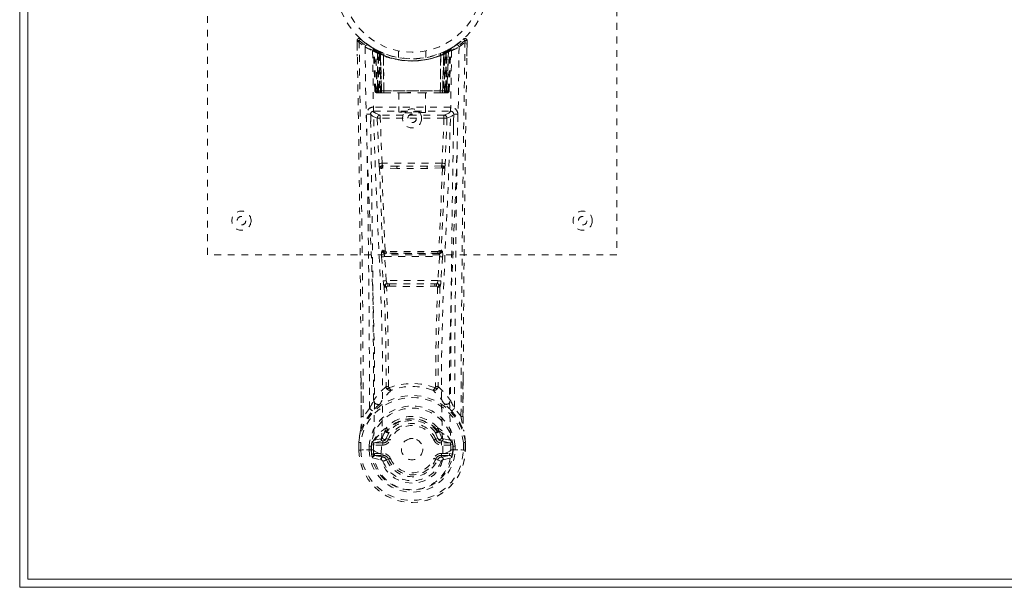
# Model space of a CAD drawing. Header units: inches. Extents: x 7.8 to 79.3, y 27.8 to 45.5.
# Tile 1 of 6: x 7.8 to 22.2, y 27.8 to 36.1. Entities that reach past the tile are written whole.
import ezdxf

# ---------------------------------------------------------------- set-up
doc = ezdxf.new("R2010")
doc.units = ezdxf.units.IN
doc.header["$MEASUREMENT"] = 0
doc.linetypes.add('SLD-Dashed', pattern=[0.075, 0.05, -0.025])
doc.linetypes.add('SLD-Solid', pattern=[0])

msp = doc.modelspace()

# ---------------------------------------------------------------- linework, layer by layer
at = {"color": 7, "linetype": 'SLD-Solid', "lineweight": 15}
for p, q in [((7.751, 27.76), (7.751, 45.51)), ((7.869, 45.392), (7.869, 27.878)), ((7.869, 27.878), (7.869, 45.392)), ((7.869, 27.878), (79.133, 27.878)), ((79.133, 27.878), (7.869, 27.878)), ((79.251, 27.76), (7.751, 27.76))]:
    msp.add_line(p, q, dxfattribs=at)
at = {"color": 7, "linetype": 'SLD-Dashed', "lineweight": 0}
for p, q in [((10.501, 32.635), (10.501, 40.635)), ((16.501, 40.635), (16.501, 32.635)), ((12.745, 35.799), (12.756, 35.789)), ((14.246, 35.789), (14.257, 35.799)), ((12.695, 35.776), (12.698, 35.546)), ((12.696, 35.706), (12.695, 35.776)), ((12.696, 35.776), (12.697, 35.706)), ((12.933, 35.661), (12.92, 35.669)), ((12.939, 35.656), (12.926, 35.664)), ((12.948, 35.636), (12.935, 35.644)), ((12.956, 35.039), (12.935, 35.644)), ((12.999, 35.626), (12.952, 35.65)), ((14.051, 35.65), (13.984, 35.616)), ((14.046, 35.039), (14.068, 35.644)), ((14.051, 35.651), (14.063, 35.657)), ((14.068, 35.644), (14.054, 35.636)), ((14.082, 35.669), (14.069, 35.661)), ((14.139, 35.705), (14.199, 35.749)), ((14.304, 35.546), (14.307, 35.776)), ((14.305, 35.719), (14.306, 35.776)), ((14.308, 35.776), (14.307, 35.718)), ((12.969, 35.039), (12.948, 35.636)), ((13.035, 35.59), (12.967, 35.625)), ((12.988, 35.01), (12.967, 35.625)), ((12.995, 35.595), (13.007, 35.621)), ((12.995, 35.595), (12.995, 35.039)), ((13.004, 35.591), (12.995, 35.595)), ((13.018, 35.616), (13.003, 35.624)), ((13.004, 35.591), (13.017, 35.617)), ((13.004, 35.039), (13.004, 35.591)), ((13.007, 35.621), (13.017, 35.617)), ((13.008, 35.589), (13.02, 35.615)), ((13.008, 35.039), (13.008, 35.589)), ((13.008, 35.589), (13.018, 35.584)), ((13.019, 35.616), (13.018, 35.616)), ((13.018, 35.584), (13.03, 35.611)), ((13.018, 35.584), (13.018, 35.039)), ((13.026, 35.58), (13.038, 35.607)), ((13.026, 35.58), (13.026, 35.01)), ((13.036, 35.576), (13.026, 35.58)), ((13.035, 35.59), (13.036, 35.589)), ((13.054, 35.01), (13.035, 35.59)), ((13.036, 35.576), (13.048, 35.603)), ((13.036, 35.589), (13.056, 35.01)), ((13.036, 35.01), (13.036, 35.576)), ((13.081, 35.56), (13.082, 35.56)), ((13.086, 35.01), (13.081, 35.56)), ((13.082, 35.56), (13.089, 35.01)), ((13.086, 35.586), (13.085, 35.587)), ((13.301, 35.624), (13.301, 35.527)), ((13.701, 35.527), (13.701, 35.624)), ((13.914, 35.01), (13.92, 35.56)), ((13.917, 35.587), (13.916, 35.586)), ((13.921, 35.56), (13.917, 35.01)), ((13.92, 35.56), (13.921, 35.56)), ((13.946, 35.01), (13.966, 35.589)), ((13.967, 35.59), (13.948, 35.01)), ((13.955, 35.603), (13.964, 35.607)), ((13.964, 35.607), (13.976, 35.58)), ((13.966, 35.589), (13.967, 35.59)), ((13.976, 35.58), (13.966, 35.576)), ((13.966, 35.576), (13.966, 35.01)), ((14.035, 35.625), (13.967, 35.59)), ((13.976, 35.01), (13.976, 35.58)), ((13.982, 35.615), (13.994, 35.589)), ((13.984, 35.616), (13.983, 35.616)), ((13.985, 35.584), (13.994, 35.589)), ((13.985, 35.039), (13.985, 35.584)), ((13.986, 35.617), (13.995, 35.621)), ((13.986, 35.617), (13.998, 35.591)), ((13.994, 35.589), (13.994, 35.039)), ((13.995, 35.621), (14.008, 35.595)), ((14.008, 35.595), (13.998, 35.591)), ((13.998, 35.591), (13.998, 35.039)), ((14.007, 35.039), (14.008, 35.595)), ((14.014, 35.01), (14.035, 35.625)), ((14.033, 35.039), (14.054, 35.636)), ((12.956, 35.039), (12.969, 35.039)), ((12.988, 35.01), (13.054, 35.01)), ((12.995, 35.039), (13.004, 35.039)), ((13.998, 35.039), (13.004, 35.039)), ((13.018, 35.039), (13.008, 35.039)), ((13.018, 35.039), (13.985, 35.039)), ((13.051, 35.01), (13.036, 35.01)), ((13.054, 35.01), (13.056, 35.01)), ((13.056, 35.01), (13.086, 35.01)), ((13.086, 35.01), (13.089, 35.01)), ((13.089, 35.01), (13.384, 35.01)), ((13.306, 35.01), (13.306, 34.724)), ((13.384, 35.01), (13.618, 35.01)), ((13.618, 35.01), (13.914, 35.01)), ((13.696, 34.724), (13.696, 35.01)), ((13.914, 35.01), (13.917, 35.01)), ((13.917, 35.01), (13.946, 35.01)), ((13.948, 35.01), (14.014, 35.01)), ((13.966, 35.01), (13.952, 35.01)), ((13.994, 35.039), (13.985, 35.039)), ((13.998, 35.039), (14.007, 35.039)), ((14.033, 35.039), (14.046, 35.039)), ((12.937, 34.801), (12.937, 34.74)), ((14.066, 34.801), (12.937, 34.801)), ((14.066, 34.74), (14.066, 34.801)), ((12.895, 34.687), (12.896, 34.501)), ((12.937, 34.74), (14.066, 34.74)), ((12.99, 34.637), (13.016, 33.974)), ((13.035, 34.683), (13.035, 34.638)), ((13.968, 34.683), (13.035, 34.683)), ((13.061, 33.976), (13.035, 34.638)), ((13.968, 34.638), (13.035, 34.638)), ((13.968, 34.638), (13.941, 33.976)), ((13.968, 34.683), (13.968, 34.638)), ((14.012, 34.637), (13.986, 33.974)), ((14.106, 34.501), (14.107, 34.687)), ((13.941, 33.976), (13.061, 33.976)), ((13.279, 33.9), (13.068, 33.91)), ((13.283, 33.934), (13.072, 33.939)), ((13.719, 33.934), (13.283, 33.934)), ((13.931, 33.939), (13.719, 33.934)), ((13.934, 33.91), (13.723, 33.9)), ((16.501, 32.635), (10.501, 32.635)), ((13.072, 32.699), (13.061, 32.695)), ((13.099, 32.608), (13.903, 32.608)), ((13.123, 32.256), (13.099, 32.608)), ((13.105, 32.653), (13.117, 32.658)), ((13.897, 32.653), (13.105, 32.653)), ((13.903, 32.608), (13.88, 32.256)), ((13.886, 32.658), (13.897, 32.653)), ((13.93, 32.699), (13.942, 32.695)), ((13.055, 32.605), (13.078, 32.253)), ((13.948, 32.605), (13.924, 32.253)), ((13.078, 32.253), (13.081, 32.225)), ((13.88, 32.256), (13.123, 32.256)), ((13.173, 32.211), (13.147, 32.211)), ((13.173, 32.211), (13.829, 32.211)), ((13.855, 32.211), (13.829, 32.211)), ((13.924, 32.253), (13.922, 32.225)), ((13.168, 32.174), (13.145, 32.174)), ((13.857, 32.174), (13.834, 32.174)), ((12.755, 30.263), (12.752, 30.83)), ((14.25, 30.817), (14.248, 30.263)), ((12.879, 30.383), (12.784, 30.265)), ((14.218, 30.265), (14.123, 30.383)), ((13.112, 30.057), (13.112, 30.051)), ((13.119, 30.084), (13.128, 30.1)), ((13.164, 30.033), (13.123, 29.944)), ((13.131, 30.05), (13.131, 30.044)), ((13.879, 29.944), (13.838, 30.033)), ((13.871, 30.044), (13.871, 30.05)), ((13.874, 30.1), (13.884, 30.084)), ((13.89, 30.057), (13.891, 30.051)), ((12.72, 29.886), (12.72, 29.882)), ((12.72, 29.773), (12.72, 29.882)), ((12.722, 29.882), (12.722, 29.772)), ((12.75, 29.882), (12.75, 29.774)), ((12.945, 29.915), (12.929, 29.902)), ((12.929, 29.902), (12.929, 29.902)), ((12.929, 29.902), (12.929, 29.902)), ((12.939, 29.876), (13.072, 29.906)), ((12.939, 29.876), (12.939, 29.846)), ((13.072, 29.876), (12.939, 29.876)), ((13.043, 29.935), (12.945, 29.915)), ((13.072, 29.906), (13.072, 29.876)), ((13.072, 29.846), (13.072, 29.876)), ((13.123, 29.944), (13.154, 29.93)), ((13.848, 29.93), (13.879, 29.944)), ((13.879, 29.944), (13.891, 29.925)), ((13.93, 29.906), (14.064, 29.876)), ((13.93, 29.876), (13.93, 29.906)), ((14.064, 29.876), (13.93, 29.876)), ((13.93, 29.846), (13.93, 29.876)), ((14.058, 29.915), (13.959, 29.935)), ((14.058, 29.915), (14.073, 29.902)), ((14.058, 29.915), (14.058, 29.915)), ((14.064, 29.846), (14.064, 29.876)), ((14.252, 29.774), (14.252, 29.882)), ((14.28, 29.772), (14.281, 29.882)), ((14.282, 29.882), (14.282, 29.886)), ((14.282, 29.773), (14.282, 29.882)), ((12.72, 29.773), (12.724, 29.773)), ((12.768, 29.774), (12.724, 29.773)), ((12.75, 29.774), (12.75, 29.773)), ((12.787, 29.774), (12.768, 29.774)), ((12.933, 29.774), (12.787, 29.774)), ((12.871, 29.777), (12.871, 29.83)), ((12.871, 29.777), (12.871, 29.777)), ((12.901, 29.829), (12.905, 29.844)), ((12.901, 29.829), (12.901, 29.777)), ((12.905, 29.777), (12.901, 29.777)), ((12.905, 29.844), (12.905, 29.777)), ((12.933, 29.774), (12.933, 29.774)), ((13.072, 29.846), (12.939, 29.846)), ((12.952, 29.724), (12.952, 29.694)), ((12.952, 29.724), (13.072, 29.724)), ((13.049, 29.721), (13.049, 29.722)), ((13.072, 29.724), (13.072, 29.694)), ((13.657, 29.791), (13.658, 29.785)), ((13.658, 29.785), (13.657, 29.77)), ((14.064, 29.846), (13.93, 29.846)), ((13.93, 29.724), (13.93, 29.694)), ((13.93, 29.724), (14.05, 29.724)), ((13.953, 29.722), (13.953, 29.721)), ((14.05, 29.694), (14.05, 29.724)), ((14.069, 29.774), (14.215, 29.774)), ((14.101, 29.829), (14.097, 29.844)), ((14.097, 29.844), (14.097, 29.777)), ((14.097, 29.777), (14.101, 29.777)), ((14.101, 29.777), (14.102, 29.829)), ((14.131, 29.83), (14.131, 29.777)), ((14.215, 29.774), (14.235, 29.774)), ((14.235, 29.774), (14.278, 29.773)), ((14.252, 29.774), (14.252, 29.774)), ((14.278, 29.773), (14.282, 29.773)), ((12.922, 29.658), (13.044, 29.63)), ((13.072, 29.669), (12.952, 29.694)), ((12.952, 29.694), (13.072, 29.694)), ((13.072, 29.669), (13.072, 29.694)), ((13.154, 29.639), (13.129, 29.628)), ((13.874, 29.628), (13.848, 29.639)), ((13.877, 29.636), (13.874, 29.628)), ((14.05, 29.694), (13.93, 29.669)), ((13.93, 29.669), (13.93, 29.694)), ((13.93, 29.694), (14.05, 29.694)), ((13.958, 29.63), (14.08, 29.658))]:
    msp.add_line(p, q, dxfattribs=at)
at = {"color": 7, "linetype": 'SLD-Dashed', "lineweight": 0, "flags": 128}
for points in [[(14.304, 35.776), (14.303, 35.784), (14.299, 35.791), (14.294, 35.798), (14.288, 35.803), (14.281, 35.806), (14.273, 35.806), (14.266, 35.804), (14.26, 35.8)], [(12.784, 30.265), (12.783, 31.035), (12.778, 31.804), (12.771, 32.57), (12.762, 33.335), (12.759, 33.529), (12.756, 33.727), (12.754, 33.896), (12.751, 34.082), (12.75, 34.161), (12.748, 34.242), (12.747, 34.325), (12.746, 34.399), (12.746, 34.42), (12.745, 34.453), (12.744, 34.501), (12.743, 34.563), (12.742, 34.65), (12.74, 34.756), (12.739, 34.879), (12.736, 35.021), (12.734, 35.145), (12.733, 35.244), (12.731, 35.338), (12.728, 35.574), (12.725, 35.776)], [(12.813, 35.682), (12.822, 34.927), (12.842, 34.174), (12.87, 33.424), (12.902, 32.679), (12.931, 31.94), (12.95, 31.209), (12.952, 30.486), (12.933, 29.774)], [(13.006, 35.619), (12.984, 35.632), (12.961, 35.645)], [(14.189, 35.682), (14.18, 34.927), (14.161, 34.174), (14.133, 33.424), (14.101, 32.679), (14.071, 31.94), (14.052, 31.209), (14.05, 30.486), (14.069, 29.774)], [(14.069, 35.661), (14.066, 35.659), (14.061, 35.656)], [(14.08, 35.667), (14.081, 35.668), (14.082, 35.669)], [(13.049, 29.722), (13.07, 30.434), (13.069, 31.157), (13.05, 31.888), (13.019, 32.626), (12.985, 33.371), (12.954, 34.12), (12.933, 34.873), (12.923, 35.627)], [(12.984, 35.633), (12.975, 35.637), (12.971, 35.636), (12.969, 35.63), (12.967, 35.624)], [(13.887, 35.577), (13.906, 35.583), (13.92, 35.588)], [(14.08, 35.627), (14.069, 34.873), (14.048, 34.12), (14.018, 33.371), (13.983, 32.626), (13.952, 31.888), (13.933, 31.157), (13.932, 30.434), (13.953, 29.722)], [(13.966, 35.576), (13.962, 35.586), (13.958, 35.595), (13.956, 35.601), (13.955, 35.603)], [(13.973, 35.611), (13.973, 35.609), (13.976, 35.603), (13.98, 35.595), (13.985, 35.584)], [(12.995, 35.039), (12.98, 35.039), (12.967, 35.039), (12.959, 35.039), (12.956, 35.039)], [(12.969, 35.039), (12.972, 35.039), (12.981, 35.039), (12.994, 35.039), (13.008, 35.039)], [(13.384, 35.01), (13.501, 35.019), (13.618, 35.01)], [(13.994, 35.039), (14.009, 35.039), (14.021, 35.039), (14.03, 35.039), (14.033, 35.039)], [(14.046, 35.039), (14.044, 35.039), (14.035, 35.039), (14.022, 35.039), (14.007, 35.039)], [(12.892, 34.695), (12.919, 34.666), (12.99, 34.637)], [(13.035, 34.683), (12.963, 34.712), (12.937, 34.74)], [(13.035, 34.638), (13.018, 34.638), (13.005, 34.637), (12.995, 34.637), (12.99, 34.637)], [(14.066, 34.74), (14.039, 34.712), (13.968, 34.683)], [(14.012, 34.637), (14.008, 34.637), (13.998, 34.637), (13.984, 34.638), (13.968, 34.638)], [(14.012, 34.637), (14.084, 34.666), (14.111, 34.695)], [(13.061, 33.976), (13.046, 33.976), (13.031, 33.975), (13.021, 33.974), (13.016, 33.974)], [(13.024, 33.906), (13.047, 33.301), (13.072, 32.699)], [(13.719, 33.934), (13.501, 33.934), (13.283, 33.934)], [(13.979, 33.906), (13.955, 33.301), (13.93, 32.699)], [(13.986, 33.974), (13.981, 33.974), (13.971, 33.975), (13.956, 33.976), (13.941, 33.976)], [(13.107, 32.694), (13.081, 33.297), (13.057, 33.903)], [(13.723, 33.9), (13.501, 33.9), (13.279, 33.9)], [(13.945, 33.903), (13.921, 33.297), (13.895, 32.694)], [(13.099, 32.608), (13.091, 32.608), (13.083, 32.607), (13.076, 32.607), (13.07, 32.606), (13.064, 32.606), (13.06, 32.606), (13.057, 32.605), (13.055, 32.605)], [(13.117, 32.658), (13.108, 32.659), (13.1, 32.662), (13.095, 32.666), (13.092, 32.672), (13.092, 32.678), (13.094, 32.684), (13.1, 32.69), (13.107, 32.694)], [(13.895, 32.694), (13.903, 32.69), (13.908, 32.684), (13.911, 32.678), (13.911, 32.672), (13.907, 32.666), (13.902, 32.662), (13.894, 32.659), (13.886, 32.658)], [(13.948, 32.605), (13.943, 32.606), (13.932, 32.606), (13.918, 32.607), (13.903, 32.608)], [(13.123, 32.256), (13.107, 32.255), (13.093, 32.254), (13.083, 32.253), (13.078, 32.253)], [(13.924, 32.253), (13.919, 32.253), (13.909, 32.254), (13.895, 32.255), (13.88, 32.256)], [(13.093, 32.167), (13.115, 31.435), (13.121, 30.711)], [(13.156, 30.7), (13.15, 31.426), (13.128, 32.16)], [(13.874, 32.161), (13.852, 31.426), (13.846, 30.7)], [(13.909, 32.167), (13.887, 31.435), (13.881, 30.711)], [(12.755, 30.831), (12.756, 30.606), (12.756, 30.264)], [(14.246, 30.264), (14.247, 30.637), (14.247, 30.818)], [(13.119, 30.703), (13.02, 30.607), (12.938, 30.501)], [(13.119, 30.703), (13.121, 30.693), (13.125, 30.684), (13.131, 30.677), (13.138, 30.674), (13.146, 30.673), (13.154, 30.675), (13.161, 30.68), (13.166, 30.688)], [(13.836, 30.688), (13.841, 30.68), (13.848, 30.675), (13.856, 30.673), (13.864, 30.674), (13.871, 30.677), (13.877, 30.684), (13.881, 30.693), (13.884, 30.703)], [(13.884, 30.703), (13.982, 30.607), (14.064, 30.501)], [(13.018, 30.437), (13.027, 30.446), (13.032, 30.453)], [(13.984, 30.437), (13.975, 30.446), (13.97, 30.453)], [(12.745, 30.06), (12.822, 30.217), (12.922, 30.346)], [(14.08, 30.346), (14.18, 30.217), (14.257, 30.06)], [(12.755, 30.263), (12.754, 30.263), (12.756, 30.263), (12.758, 30.264), (12.762, 30.264), (12.767, 30.265), (12.773, 30.265), (12.779, 30.265), (12.784, 30.265)], [(14.248, 30.263), (14.248, 30.263), (14.247, 30.263), (14.244, 30.264), (14.24, 30.264), (14.235, 30.265), (14.23, 30.265), (14.224, 30.265), (14.218, 30.265)], [(12.745, 30.06), (12.731, 29.983), (12.72, 29.886)], [(12.745, 30.06), (12.744, 30.055), (12.744, 30.049)], [(12.945, 29.915), (13.021, 29.997), (13.112, 30.057)], [(13.112, 30.051), (13.088, 30.008), (13.066, 29.954)], [(13.112, 30.057), (13.116, 30.08), (13.119, 30.084)], [(13.145, 30.023), (13.136, 30.024), (13.125, 30.028)], [(13.131, 30.05), (13.134, 30.064), (13.142, 30.076)], [(13.133, 30.04), (13.143, 30.034), (13.152, 30.031), (13.16, 30.031), (13.164, 30.033)], [(13.838, 30.033), (13.843, 30.031), (13.85, 30.031), (13.86, 30.034), (13.869, 30.04)], [(13.877, 30.028), (13.867, 30.024), (13.857, 30.023)], [(13.86, 30.076), (13.868, 30.064), (13.871, 30.05)], [(13.884, 30.084), (13.886, 30.08), (13.89, 30.057)], [(13.89, 30.057), (13.981, 29.997), (14.058, 29.915)], [(13.891, 30.051), (13.914, 30.008), (13.936, 29.954)], [(14.258, 30.049), (14.258, 30.055), (14.257, 30.06)], [(14.282, 29.886), (14.271, 29.983), (14.257, 30.06)], [(14.282, 29.882), (14.272, 29.976), (14.258, 30.049)], [(12.72, 29.886), (12.721, 29.886), (12.723, 29.885), (12.726, 29.885), (12.73, 29.885), (12.734, 29.884), (12.739, 29.883), (12.744, 29.883), (12.75, 29.882)], [(12.72, 29.882), (12.72, 29.882), (12.721, 29.882), (12.724, 29.882), (12.727, 29.882), (12.732, 29.882), (12.738, 29.882), (12.744, 29.882), (12.75, 29.882)], [(12.929, 29.902), (12.922, 29.896), (12.913, 29.889)], [(13.066, 29.954), (13.055, 29.939), (13.043, 29.935)], [(13.182, 29.919), (13.177, 29.921), (13.172, 29.923), (13.167, 29.925), (13.163, 29.927), (13.159, 29.928), (13.157, 29.929), (13.155, 29.93), (13.154, 29.93)], [(13.82, 29.919), (13.825, 29.921), (13.831, 29.923), (13.835, 29.925), (13.839, 29.927), (13.843, 29.928), (13.845, 29.929), (13.847, 29.93), (13.848, 29.93)], [(13.936, 29.954), (13.947, 29.94), (13.959, 29.935)], [(14.089, 29.889), (14.083, 29.893), (14.073, 29.902)], [(14.252, 29.882), (14.258, 29.883), (14.263, 29.883), (14.268, 29.884), (14.272, 29.885), (14.276, 29.885), (14.279, 29.885), (14.281, 29.886), (14.282, 29.886)], [(14.252, 29.882), (14.259, 29.882), (14.265, 29.882), (14.27, 29.882), (14.275, 29.882), (14.279, 29.882), (14.281, 29.882), (14.282, 29.882), (14.282, 29.882)], [(12.75, 29.774), (12.744, 29.773), (12.738, 29.773), (12.732, 29.773), (12.728, 29.773), (12.724, 29.773), (12.722, 29.773), (12.72, 29.773), (12.72, 29.773)], [(12.901, 29.777), (12.898, 29.777), (12.891, 29.777), (12.882, 29.777), (12.871, 29.777)], [(12.939, 29.846), (12.922, 29.848), (12.906, 29.855)], [(12.91, 29.707), (12.93, 29.719), (12.952, 29.724)], [(12.933, 29.774), (12.949, 29.756), (12.978, 29.74)], [(12.978, 29.74), (13.011, 29.729), (13.049, 29.721)], [(13.953, 29.721), (13.991, 29.729), (14.024, 29.74)], [(14.024, 29.74), (14.053, 29.756), (14.069, 29.774)], [(14.05, 29.724), (14.073, 29.719), (14.092, 29.707)], [(14.096, 29.855), (14.081, 29.848), (14.064, 29.846)], [(14.282, 29.773), (14.282, 29.773), (14.281, 29.773), (14.278, 29.773), (14.275, 29.773), (14.27, 29.773), (14.264, 29.773), (14.258, 29.773), (14.252, 29.774)], [(13.049, 29.721), (13.054, 29.639), (13.076, 29.559), (13.116, 29.483), (13.173, 29.417), (13.243, 29.362), (13.323, 29.321), (13.41, 29.296), (13.501, 29.288), (13.592, 29.296), (13.679, 29.321), (13.759, 29.362), (13.829, 29.416), (13.886, 29.483), (13.926, 29.558), (13.949, 29.639), (13.953, 29.721)], [(13.182, 29.651), (13.177, 29.649), (13.172, 29.647), (13.167, 29.645), (13.163, 29.643), (13.159, 29.641), (13.157, 29.64), (13.155, 29.64), (13.154, 29.639)], [(13.82, 29.651), (13.825, 29.649), (13.831, 29.647), (13.835, 29.645), (13.839, 29.643), (13.843, 29.641), (13.845, 29.64), (13.847, 29.64), (13.848, 29.639)], [(13.874, 29.628), (13.876, 29.628), (13.881, 29.625), (13.889, 29.622), (13.899, 29.618), (13.909, 29.614), (13.918, 29.61), (13.925, 29.607), (13.928, 29.605)]]:
    msp.add_lwpolyline(points, dxfattribs=at)
at = {"color": 7, "linetype": 'SLD-Dashed', "lineweight": 0}
for centre, radius in [((13.501, 36.635), 1.125), ((13.501, 36.635), 1.03), ((13.501, 34.635), 0.14), ((13.501, 34.635), 0.0625), ((11.001, 33.135), 0.141), ((11.001, 33.135), 0.0625), ((16.001, 33.135), 0.141), ((16.001, 33.135), 0.0625), ((13.501, 29.785), 0.156)]:
    msp.add_circle(centre, radius, dxfattribs=at)
for centre, radius, start, end in [((12.725, 35.776), 0.03, 47.8753, 180.8652), ((14.832, 33.879), 2.836, 137.4027, 138.0069), ((13.498, 36.631), 1.123, 227.9175, 235.3751), ((13.504, 36.631), 1.123, 304.624, 312.0839), ((14.278, 35.776), 0.03, 359.1358, 132.1237), ((12.121, 33.835), 2.901, 42, 42.5905), ((13.508, 36.686), 1.221, 228.2154, 235.3115), ((12.733, 34.599), 1.178, 90.3891, 91.8489), ((-321.994, 29.41), 334.749, 0.24309, 1.07768), ((13.501, 36.635), 1.158, 227.8872, 312.1137), ((12.843, 35.682), 0.03, 55.9466, 179.9454), ((13.484, 36.866), 1.361, 240.4676, 245.625), ((13.47, 36.579), 1.064, 234.3728, 244.9428), ((13.501, 36.635), 1.127, 235.3621, 240.5087), ((12.905, 35.643), 0.03, 1.9842, 58.9764), ((13.363, 36.403), 0.857, 238.928, 239.7772), ((12.964, 35.614), 0.0429, 114.1652, 163.0388), ((12.918, 35.647), 0.02, 342.7357, 49.629), ((12.918, 35.635), 0.0299, 1.9099, 59.7447), ((13.5, 36.633), 1.126, 239.759, 244.7566), ((13.475, 36.25), 0.812, 228.2736, 233.7169), ((13.501, 36.635), 1.127, 240.5081, 299.4918), ((12.937, 35.624), 0.0299, 1.8117, 60.791), ((13.503, 36.638), 1.131, 240.8348, 245.7536), ((13.5, 36.637), 1.13, 294.2422, 299.1683), ((13.525, 36.253), 0.816, 306.2969, 311.7127), ((14.065, 35.624), 0.0299, 119.2024, 178.1953), ((14.063, 35.626), 0.0273, 117.6359, 182.2872), ((14.084, 35.635), 0.0299, 120.2553, 178.0901), ((13.501, 36.635), 1.128, 299.4911, 304.637), ((14.039, 35.614), 0.0429, 16.9695, 65.8233), ((14.093, 35.644), 0.0264, 119.416, 183.7829), ((14.098, 35.643), 0.03, 121.0185, 178.0209), ((13.517, 36.868), 1.363, 294.3807, 299.529), ((14.159, 35.682), 0.03, 0.0547, 124.053), ((13.493, 36.687), 1.222, 304.692, 311.7812), ((428.517, 28.535), 414.303, 178.99853, 179.76079), ((350.015, 29.401), 335.767, 178.92191, 179.75832), ((14.26, 34.094), 1.683, 88.3703, 89.3917), ((13.501, 36.666), 1.19, 240.9033, 299.0965), ((13.472, 36.242), 0.801, 229.1468, 234.5801), ((-12.731, 34.354), 25.73, 1.4615, 2.8408), ((13.473, 36.237), 0.794, 230.3837, 235.7669), ((13.501, 36.634), 1.155, 244.5269, 295.4731), ((13.005, 35.589), 0.0297, 1.474, 64.5367), ((13.501, 36.634), 1.155, 245.2589, 294.7411), ((13.006, 35.589), 0.0297, 1.4813, 64.5848), ((13.439, 36.497), 0.976, 244.543, 247.4744), ((13.453, 36.181), 0.724, 234.8098, 239.0661), ((13.501, 36.634), 1.155, 246.2582, 293.7418), ((13.052, 35.578), 0.0347, 329.027, 15.053), ((13.053, 35.577), 0.0346, 329.0903, 15.1449), ((13.501, 36.598), 1.12, 248.0448, 291.9527), ((13.949, 35.577), 0.0344, 164.7144, 211.0502), ((13.951, 35.578), 0.0347, 164.9394, 210.9708), ((13.549, 36.181), 0.724, 300.9336, 305.1894), ((13.996, 35.589), 0.0297, 115.4109, 178.523), ((13.997, 35.589), 0.0297, 115.466, 178.5233), ((13.531, 36.234), 0.791, 304.2219, 309.6251), ((13.531, 36.241), 0.8, 305.4131, 310.8579), ((39.733, 34.354), 25.73, 177.1592, 178.5385), ((12.986, 35.04), 0.03, 181.9976, 269.9959), ((13.017, 35.084), 0.0753, 216.3055, 253.1022), ((12.999, 35.04), 0.03, 181.9723, 269.9675), ((13.013, 35.189), 0.177, 260.4263, 268.5158), ((13.568, 35.033), 0.573, 179.383, 182.0821), ((13.421, 35.032), 0.417, 179.0273, 183.0065), ((13.596, 35.033), 0.588, 179.3924, 182.0225), ((13.447, 35.032), 0.429, 179.0501, 182.9187), ((13.556, 35.032), 0.429, 357.0813, 0.9499), ((13.393, 35.033), 0.601, 358.006, 0.5791), ((13.989, 35.196), 0.185, 271.3806, 279.0508), ((13.579, 35.032), 0.419, 357.0009, 0.9653), ((14.003, 35.04), 0.03, 270.0254, 358.0349), ((13.985, 35.084), 0.0753, 286.8953, 323.7004), ((13.435, 35.033), 0.573, 357.918, 0.6169), ((14.016, 35.04), 0.03, 270.004, 358.0069), ((12.937, 34.696), 0.105, 89.9859, 180.8817), ((14.066, 34.696), 0.105, 359.1198, 90.0139), ((-276.118, 29.355), 288.999, 0.2037, 1.05859), ((12.86, 33.839), 0.856, 87.8892, 91.9056), ((12.937, 34.695), 0.045, 90.006, 180.9413), ((-277.651, 29.358), 290.591, 0.22542, 1.05234), ((13.035, 34.638), 0.0451, 90.4449, 181.6947), ((13.967, 34.638), 0.0451, 358.2723, 89.5572), ((304.653, 29.358), 290.591, 178.94766, 179.77458), ((14.066, 34.695), 0.045, 359.0614, 89.9944), ((14.142, 33.839), 0.856, 88.0939, 92.1116), ((316.61, 29.207), 302.489, 178.96047, 179.77724), ((13.532, 33.994), 0.516, 182.1896, 189.7897), ((13.068, 33.897), 0.0452, 90.1287, 168.5559), ((13.049, 33.998), 0.0956, 254.3747, 274.7228), ((13.069, 33.921), 0.0216, 94.0692, 235.9954), ((13.068, 33.899), 0.0114, 88.4994, 157.4608), ((13.195, 33.985), 0.134, 183.73, 198.5401), ((13.072, 33.944), 0.00464, 195.4378, 262.7408), ((13.179, 33.911), 0.111, 165.398, 180.5073), ((13.361, 33.908), 0.0822, 162.2451, 185.9978), ((13.641, 33.908), 0.0822, 353.9904, 17.7589), ((13.93, 33.944), 0.00459, 276.8368, 344.7584), ((13.824, 33.911), 0.111, 359.534, 14.6992), ((13.807, 33.985), 0.134, 341.4623, 356.2751), ((13.933, 33.921), 0.0216, 303.9992, 85.9298), ((13.934, 33.897), 0.0452, 11.4472, 89.8681), ((13.934, 33.899), 0.0114, 22.1974, 91.2811), ((13.953, 33.998), 0.0956, 265.2778, 285.624), ((13.47, 33.994), 0.516, 350.2109, 357.8083), ((13.243, 32.638), 0.191, 162.6853, 189.9495), ((13.106, 32.698), 0.0451, 183.9447, 269.3345), ((13.117, 32.703), 0.0451, 184.093, 269.3059), ((13.1, 32.76), 0.0668, 245.6209, 276.1167), ((13.149, 32.625), 0.052, 146.861, 198.5224), ((13.123, 32.7), 0.0174, 200.0903, 265.4721), ((13.127, 32.596), 0.0626, 88.5393, 99.073), ((13.501, -3.033), 35.718, 89.3919, 90.6083), ((13.157, 32.679), 0.0353, 173.7834, 215.2123), ((13.501, -0.049), 32.709, 89.3469, 90.6533), ((13.845, 32.679), 0.0353, 324.8074, 6.2074), ((13.876, 32.595), 0.0635, 80.9768, 91.4878), ((13.878, 32.701), 0.0183, 275.7904, 338.1144), ((13.885, 32.703), 0.0451, 270.697, 355.9041), ((13.902, 32.76), 0.0667, 263.8697, 294.4084), ((13.897, 32.698), 0.0451, 270.6624, 356.0553), ((13.854, 32.625), 0.0518, 341.3882, 33.2285), ((13.759, 32.638), 0.191, 350.0516, 17.3137), ((13.284, 32.239), 0.204, 184.0546, 200.6735), ((13.14, 32.167), 0.0464, 92.4757, 179.2408), ((13.138, 32.186), 0.0271, 90.6822, 249.4116), ((13.205, 32.261), 0.0824, 183.6429, 215.4528), ((13.146, 32.229), 0.0184, 242.0368, 273.5361), ((13.223, 32.187), 0.0795, 162.7945, 189.4379), ((13.23, 32.183), 0.0624, 154.2226, 188.7128), ((13.501, 65.577), 33.368, 269.4373, 270.5627), ((13.773, 32.183), 0.0624, 351.2728, 25.7918), ((13.856, 32.228), 0.0176, 265.6858, 298.7674), ((13.779, 32.187), 0.0794, 350.5721, 17.2081), ((13.799, 32.26), 0.0808, 324.2145, 356.6902), ((13.863, 32.167), 0.0464, 0.7591, 87.5243), ((13.864, 32.186), 0.0271, 290.5907, 89.3156), ((13.718, 32.239), 0.204, 339.3344, 355.9394), ((13.122, 32.222), 0.0615, 242.1251, 275.9633), ((13.146, 32.156), 0.0186, 94.5974, 165.3471), ((13.501, 64.527), 32.355, 269.41, 270.59), ((13.856, 32.156), 0.0186, 14.5409, 85.3354), ((13.88, 32.222), 0.0615, 264.0383, 297.8729), ((13.501, 29.775), 0.972, 69.8637, 110.1346), ((13.772, 30), 0.867, 131.5108, 148.5603), ((13.108, 30.71), 0.0126, 326.4725, 4.1245), ((13.179, 30.708), 0.0607, 184.6241, 287.3257), ((13.153, 30.754), 0.0541, 233.0499, 273.2357), ((13.17, 30.702), 0.0141, 187.8166, 254.3523), ((13.226, 30.704), 0.0612, 194.8602, 242.4317), ((13.501, 29.856), 0.849, 69.0471, 110.9529), ((13.823, 30.708), 0.0607, 252.6747, 355.3767), ((13.777, 30.704), 0.0612, 297.5721, 345.1398), ((13.23, 30), 0.868, 31.4428, 48.4861), ((13.832, 30.702), 0.0141, 285.6497, 352.1828), ((13.849, 30.754), 0.0541, 266.7645, 306.9482), ((13.894, 30.71), 0.0126, 175.8645, 213.5056), ((13.501, 29.785), 0.787, 7.3679, 172.6321), ((13.501, 29.785), 0.758, 7.3678, 172.6322), ((10.404, 31.7), 2.803, 331.9805, 334.6791), ((12.999, 30.503), 0.0607, 182.3519, 303.2469), ((14.003, 30.503), 0.0607, 236.7586, 357.6473), ((16.585, 31.693), 2.789, 205.314, 208.0264), ((13.501, 29.785), 0.632, 4.1188, 175.8812), ((13.131, 30.629), 0.352, 224.3748, 233.6406), ((13.501, 29.785), 0.602, 4.2517, 175.7483), ((14.492, 28.8), 2.204, 131.9951, 135.4505), ((12.51, 28.8), 2.204, 44.5495, 48.0048), ((13.871, 30.629), 0.352, 306.361, 315.6204), ((11.32, 30.229), 1.436, 352.8152, 1.3448), ((7.144, 31.229), 5.723, 348.2065, 350.2984), ((13.449, 29.834), 0.417, 111.8104, 140.2747), ((13.501, 29.773), 0.455, 35.9729, 144.0271), ((13.501, 29.743), 0.49, 42.8677, 137.1323), ((13.501, 29.785), 0.376, 22.774, 157.226), ((13.501, 29.793), 0.413, 35.4709, 144.5335), ((13.501, 29.761), 0.504, 65.7101, 114.2904), ((13.554, 29.834), 0.417, 39.7284, 68.1865), ((19.86, 31.23), 5.724, 189.7012, 191.7925), ((15.664, 30.228), 1.416, 178.599, 187.2435), ((13.985, 29.788), 1.268, 168.1213, 175.7648), ((13.391, 29.637), 0.532, 119.5725, 150.2111), ((13.131, 30.079), 0.0285, 228.7089, 271.1681), ((13.131, 30.073), 0.0285, 228.6836, 271.1413), ((13.141, 30.053), 0.0299, 184.5191, 237.2375), ((12.611, 30.387), 0.627, 325.092, 326.3523), ((13.157, 30.101), 0.029, 181.3415, 239.0777), ((13.136, 30.044), 0.00484, 175.7056, 234.2158), ((13.146, 30.046), 0.0228, 269.5643, 325.8549), ((13.501, 29.785), 0.346, 22.774, 157.226), ((13.857, 30.046), 0.0228, 214.1466, 270.4724), ((13.845, 30.101), 0.029, 300.9191, 358.6707), ((13.866, 30.044), 0.00482, 305.6639, 4.4117), ((14.45, 30.427), 0.698, 213.7105, 214.8437), ((13.872, 30.079), 0.0285, 268.8366, 311.282), ((13.872, 30.073), 0.0285, 268.855, 311.3216), ((13.61, 29.635), 0.535, 29.85, 60.3543), ((13.861, 30.054), 0.0301, 303.0152, 355.3611), ((13.028, 29.846), 0.122, 159.7451, 175.7864), ((12.938, 29.906), 0.0305, 215.6308, 270.5485), ((13.073, 29.936), 0.0299, 181.6287, 269.122), ((13.096, 29.959), 0.0308, 189.2212, 329.759), ((13.067, 29.965), 0.06, 275.0555, 338.6869), ((13.072, 29.965), 0.089, 270, 337.226), ((13.072, 29.965), 0.119, 270.0008, 337.2264), ((13.501, 29.785), 0.157, 84.8878, 105.7451), ((13.93, 29.965), 0.119, 202.7743, 269.9997), ((13.93, 29.965), 0.089, 202.774, 270), ((13.906, 29.959), 0.0308, 210.2873, 350.7394), ((13.93, 29.956), 0.0502, 217.9629, 269.2892), ((13.929, 29.936), 0.0299, 270.8825, 358.3668), ((14.064, 29.906), 0.0305, 269.4567, 324.364), ((14.009, 29.854), 0.0866, 0.8513, 23.6095), ((13.501, 29.785), 0.781, 180.8691, 0), ((13.501, 29.785), 0.781, 180.8627, 359.1373), ((13.501, 29.785), 0.751, 180.8898, 359.1373), ((12.901, 30.431), 0.602, 267.1324, 269.9823), ((13.501, 29.785), 0.63, 180.7177, 359.2823), ((13.501, 29.785), 0.6, 180.7178, 359.2822), ((13.501, 29.785), 0.599, 173.2568, 174.3599), ((13.501, 29.785), 0.596, 180.7437, 187.5062), ((13.501, 29.759), 0.568, 178.4776, 1.5214), ((13.072, 29.605), 0.119, 22.7736, 89.9992), ((13.93, 29.605), 0.119, 90.0003, 157.2257), ((13.501, 29.785), 0.596, 352.4937, 359.2563), ((13.501, 29.785), 0.599, 5.6401, 6.7432), ((14.101, 30.431), 0.602, 270.0174, 272.8677), ((14.1, 28.479), 1.299, 88.6257, 89.9386), ((13.142, 29.738), 0.234, 187.5713, 200.0277), ((12.952, 29.664), 0.0298, 88.6113, 192.2792), ((13.073, 29.639), 0.0301, 91.1959, 198.1688), ((13.036, 29.59), 0.0412, 22.4951, 77.8706), ((13.072, 29.605), 0.089, 22.774, 90), ((13.066, 29.602), 0.0675, 22.9249, 84.977), ((14.76, 25.667), 4.285, 112.3765, 113.1716), ((13.501, 29.785), 0.463, 202.774, 337.226), ((13.501, 29.785), 0.404, 202.774, 337.226), ((13.501, 29.785), 0.376, 202.774, 337.226), ((13.501, 29.785), 0.346, 202.774, 337.226), ((13.93, 29.605), 0.089, 90, 157.226), ((13.936, 29.602), 0.0676, 95.0427, 150.0531), ((13.966, 29.59), 0.0412, 102.1182, 157.5161), ((13.929, 29.639), 0.0301, 341.8372, 88.7981), ((14.051, 29.664), 0.0298, 347.7144, 91.395), ((13.86, 29.738), 0.234, 339.9603, 352.4405)]:
    msp.add_arc(centre, radius, start, end, dxfattribs=at)
msp.add_ellipse((13.501, 34.724), major_axis=(0.195, 0), ratio=0.034921, dxfattribs=at)

doc.saveas('drawing.dxf')
